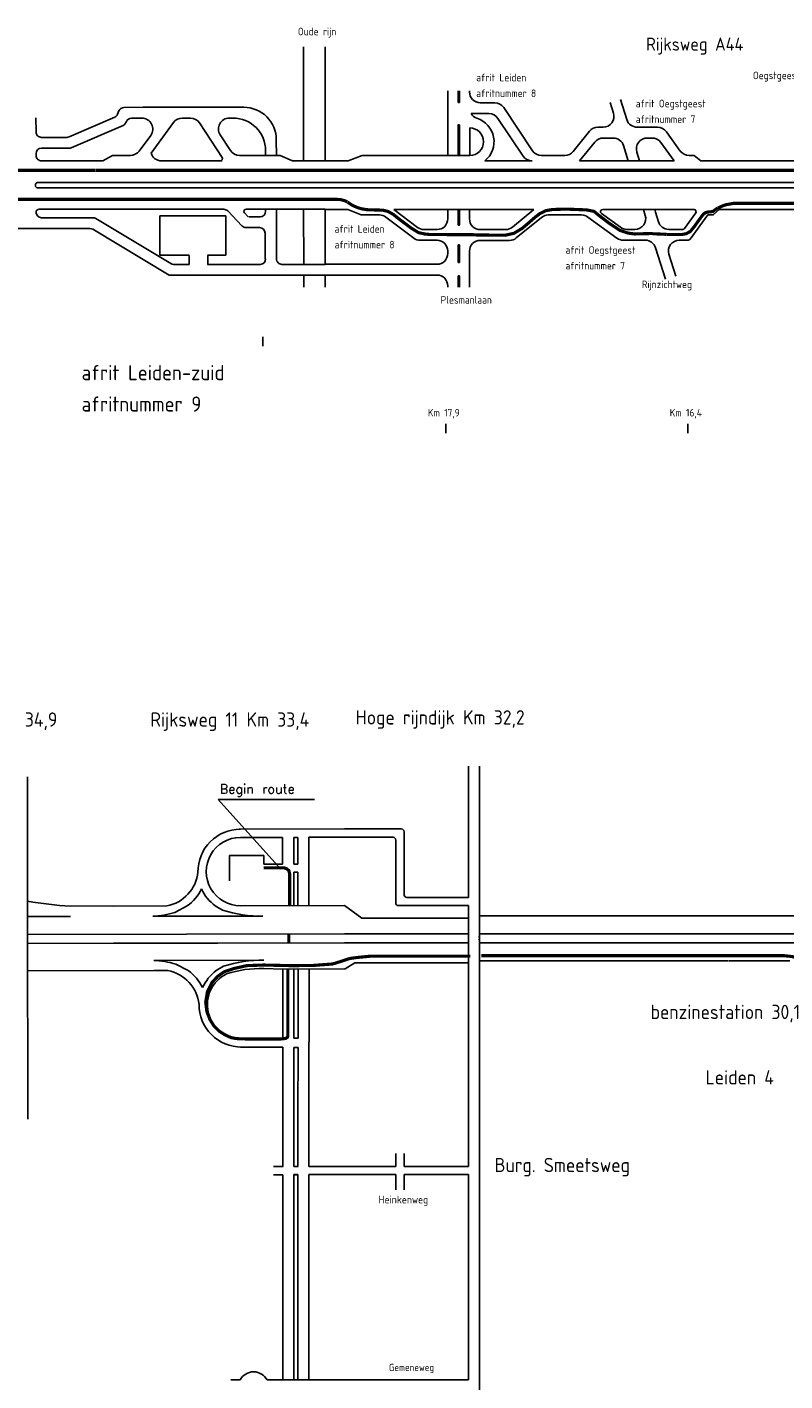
# Model space of a CAD drawing. Header units: metres. Extents: x 361 to 17837, y -7431 to 4905.
# Tile 26 of 29: x 10535 to 12220, y 1201 to 4211. Entities that reach past the tile are written whole.
import ezdxf

# ---------------------------------------------------------------- set-up
doc = ezdxf.new("R2010")
doc.units = ezdxf.units.M
doc.linetypes.add('ACAD_ISO03W100', pattern=[30, 12, -18])
for name, color, linetype in [('ONDERGROND', 7, 'Continuous'), ('Tekenwerk', 7, 'Continuous'), ('VBL-XX-ONDERGROND', 7, 'Continuous'), ('VBL-XX-STEMPEL', 7, 'Continuous'), ('VMH-XX-LEIDEN4', 7, 'Continuous'), ('WEG-XX-STEMPEL', 7, 'Continuous')]:
    doc.layers.add(name, color=color, linetype=linetype)
doc.styles.add('ISO', font='ISO.SHX')
doc.styles.add('ISO35', font='ISO.SHX')
doc.styles.add('SASBO', font='TXT.SHX')
doc.dimstyles.new('ISO-25', dxfattribs={"dimtxt": 2.5, "dimasz": 2.5, "dimexe": 1.25, "dimexo": 0.625, "dimtad": 1, "dimtxsty": 'Standard', "dimcen": 2.5, "dimadec": 0, "dimazin": 0, "dimtfac": 1, "dimtmove": 0, "dimatfit": 3, "dimfxl": 0, "dimarcsym": 0})

# ---------------------------------------------------------------- blocks, each defined once
blk = doc.blocks.new('*D34')
at = {"color": 0, "lineweight": -2}
for p, q in [((11540.18194888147, 2234.721266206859), (11539.55694888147, 2234.721266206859)), ((11540.80694888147, 2232.221266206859), (11540.80694888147, 2137.593191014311)), ((11540.18194888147, 2135.093191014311), (11539.55694888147, 2135.093191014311))]:
    blk.add_line(p, q, dxfattribs=at)
at = {"color": 0}
for points in [[(11540.39028221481, 2232.221266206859), (11541.22361554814, 2232.221266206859), (11540.80694888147, 2234.721266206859)], [(11540.39028221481, 2137.593191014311), (11541.22361554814, 2137.593191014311), (11540.80694888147, 2135.093191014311)]]:
    blk.add_solid(points, dxfattribs=at)
at = {"layer": 'Defpoints', "color": 0}
for p in [(11540.80694888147, 2234.721266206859, -8.940696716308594e-08), (11540.80694888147, 2135.093191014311, -5.960464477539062e-08), (11540.80694888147, 2135.093191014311)]:
    blk.add_point(p, dxfattribs=at)
at = {"color": 0, "insert": (11538.72361554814, 2184.907228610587), "char_height": 2.5, "attachment_point": 5, "rotation": 90}
blk.add_mtext('99,63', dxfattribs=at)

msp = doc.modelspace()

# ---------------------------------------------------------------- linework, layer by layer
at = {"color": 5, "linetype": 'ACAD_ISO03W100', "ltscale": 0.05, "const_width": 7, "flags": 128}
for points in [[(10685.87349804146, 3892.443202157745), (10308.85070591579, 3892.443202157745), (10297.93285414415, 3892.263991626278), (10289.58388703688, 3887.769356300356), (10279.30820126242, 3878.138036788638), (10272.8859528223, 3866.580394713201), (10272.8859528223, 3855.022752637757), (10273.52819237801, 3846.033481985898), (10279.95044081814, 3838.970475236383), (10287.01500237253, 3833.833732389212), (10299.85949925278, 3829.33909706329), (10317.84191257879, 3828.054882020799), (10351.88002056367, 3828.054882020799), (11221.1643158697, 3828.054882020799), (11231.80279233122, 3827.35640090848), (11241.63374321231, 3824.735410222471), (11246.87692191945, 3822.114360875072)], [(12070.46165425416, 3808.363545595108), (12078.03980148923, 3812.103854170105), (12087.62035912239, 3815.752768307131), (12106.32511724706, 3819.173665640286), (12288.77646708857, 3819.173665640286), (12296.24089283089, 3818.576610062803), (12300.86434089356, 3817.571740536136), (12304.28164968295, 3816.365897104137)], [(11476.76815607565, 3749.406037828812), (11527.73495139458, 3749.406037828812)], [(11924.99987499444, 3751.451091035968), (11956.43298107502, 3750.141651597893)], [(11060.69122600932, 2341.564883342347), (11105.7480345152, 2341.564883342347), (11111.68001532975, 2339.687191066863), (11117.23302257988, 2334.964949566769), (11118.57340617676, 2328.392058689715), (11118.57340617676, 2258.139125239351)], [(11116.88398733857, 2195.326332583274), (11116.88398733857, 2176.210347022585)], [(11251.5740140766, 2139.796556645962), (11251.5740140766, 2139.796556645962), (11251.5740140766, 2139.796556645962), (11251.5740140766, 2139.796556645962), (11268.21375148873, 2142.170201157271), (11297.37213348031, 2145.045078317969), (11520.42801447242, 2145.045078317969)], [(11545.08763011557, 2146.20956547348), (12217.86140663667, 2146.20956547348), (12236.12238612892, 2144.200471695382), (12252.67187922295, 2139.802217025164), (12270.05935113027, 2140.147105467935), (12282.13404305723, 2136.519900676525), (12287.00478739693, 2130.981024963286)], [(11114.80706214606, 2117.64457998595), (11114.80706214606, 1970.182642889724)]]:
    msp.add_lwpolyline(points, dxfattribs=at)
at = {"color": 1, "const_width": 7}
for points in [[(13244.92228308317, 3892.487550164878), (10686.41157871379, 3892.487550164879)], [(11247.31385960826, 3821.67750954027), (11259.11095653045, 3814.032875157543), (11270.03425163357, 3809.446082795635), (11278.77285829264, 3806.825033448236), (11291.22536174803, 3804.859290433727), (11305.42561595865, 3804.422439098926), (11325.75160416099, 3803.890908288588), (11337.30294202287, 3801.003712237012), (11349.0467090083, 3794.459389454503), (11364.25596562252, 3782.333083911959), (11389.37598412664, 3763.576106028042), (11405.15428955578, 3754.077243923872), (11417.53941339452, 3751.024036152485), (11430.94244021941, 3749.667022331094), (11446.1881083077, 3749.942437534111), (11476.49988810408, 3749.406037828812)], [(11527.73495139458, 3748.869696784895), (11597.66359191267, 3748.065390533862), (11617.22677812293, 3752.449331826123), (11635.44082727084, 3763.24050424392), (11651.29372105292, 3776.729513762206), (11664.78560658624, 3788.532360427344), (11674.90446556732, 3796.288510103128), (11688.83578977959, 3802.912612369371), (11702.95476181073, 3805.327173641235), (11732.86461778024, 3806.255842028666), (11778.41904976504, 3804.481452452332), (11795.361786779, 3801.212488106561), (11804.87349362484, 3793.188725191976), (11827.46383416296, 3775.952367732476), (11852.72935144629, 3759.013247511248), (11871.45551510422, 3752.772497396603), (11885.72307537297, 3750.989484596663), (11925.52375886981, 3751.974878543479)], [(11956.69492301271, 3749.879787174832), (11989.96162265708, 3749.617864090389), (11999.65354790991, 3751.451091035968), (12009.34539960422, 3756.426925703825), (12018.51336742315, 3767.688093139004), (12031.03597216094, 3785.289969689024), (12038.10531502, 3794.665642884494), (12042.86631754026, 3798.271734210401), (12048.34863503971, 3799.714159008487), (12054.69666291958, 3800.291093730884), (12059.89041029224, 3801.156525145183), (12062.77589088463, 3803.320191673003), (12067.96971181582, 3807.358969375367), (12069.98955558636, 3808.801335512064)], [(11114.80706214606, 1970.182642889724), (11113.9376438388, 1964.90452925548), (11109.66497880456, 1962.248140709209), (11104.75212553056, 1961.45248272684), (11099.62318322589, 1961.083795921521), (11023.70481844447, 1961.083795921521), (11009.09057680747, 1961.242885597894), (10997.96021443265, 1962.249690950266), (10988.57900042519, 1963.998328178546), (10975.49102479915, 1969.917848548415), (10962.34670333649, 1978.141881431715), (10950.65148498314, 1989.484353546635), (10941.53361052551, 2004.026510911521), (10934.58659550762, 2021.824375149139), (10931.96688189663, 2043.165914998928), (10935.87453187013, 2066.390016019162), (10945.64376714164, 2086.14130438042), (10958.88650992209, 2100.466473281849), (10973.21468242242, 2110.450641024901), (10994.48986994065, 2117.613196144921), (11023.3633597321, 2124.124668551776), (11060.48636549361, 2125.426951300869), (11122.6445032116, 2124.046296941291), (11169.70747360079, 2124.428827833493), (11214.10725728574, 2127.759797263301), (11233.25954552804, 2133.693044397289), (11251.87228192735, 2139.895957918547)]]:
    msp.add_lwpolyline(points, dxfattribs=at)
at = {"layer": 'ONDERGROND', "color": 7, "extrusion": (-0.04049485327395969, 0.01245106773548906, 0.999102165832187)}
for p, q in [((10536.04962591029, 2233.283624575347, 181985588.6708821), (10535.56968633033, 2543.675533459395, 181985584.7832456)), ((11242.5250566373, 2428.01513616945, 181985614.8784155), (11006.3043779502, 2427.530038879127, 181985605.3101432)), ((11103.01054481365, 2409.279609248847, 181985609.457206), (11009.04778305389, 2409.086645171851, 181985605.6511829)), ((11136.80855099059, 2409.349012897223, 181985610.8262163), (11127.59091321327, 2409.330085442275, 181985610.4528497)), ((11161.6239434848, 2257.402563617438, 181985613.7256107), (11161.38891939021, 2409.399492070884, 181985611.82186)), ((11242.5250566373, 2409.566104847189, 181985615.1083323), (11161.38892833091, 2409.399483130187, 181985611.8218605)), ((11060.98759535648, 2349.911445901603, 181985608.4938249), (11103.10221079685, 2349.997935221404, 181985610.1997046)), ((11127.82593730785, 2257.333159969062, 181985612.3566005), (11127.71110299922, 2331.599450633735, 181985611.4264204)), ((11137.04357508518, 2257.35208742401, 181985612.7299668), (11136.92874375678, 2331.618378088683, 181985611.7997868)), ((10536.04962591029, 2233.283624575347, 181985588.6708821), (10631.1745143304, 2233.478969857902, 181985592.5239777)), ((10536.74601677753, 1782.909626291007, 181985594.311784), (10536.04962591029, 2233.283624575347, 181985588.6708821)), ((10845.50107184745, 2256.753385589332, 181985600.9208478), (10631.16018835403, 2256.313217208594, 181985592.2388305)), ((10845.50107184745, 2256.753385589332, 181985600.9208478), (10727.15634170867, 2256.510350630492, 181985596.1272174)), ((10814.19615808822, 2233.85481588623, 181985599.9373883), (11054.01240948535, 2234.347302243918, 181985609.6513019)), ((11240.2749693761, 2257.564080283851, 181985616.9114214), (11009.28280714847, 2257.08972267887, 181985607.5549334)), ((11240.2749693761, 2257.564080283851, 181985616.9114214), (11242.5250566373, 2255.983939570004, 181985617.0223124)), ((10536.11124519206, 2193.433860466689, 181985589.1699974), (11242.5250566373, 2194.884538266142, 181985617.7837489)), ((10536.14205483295, 2173.508984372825, 181985589.4195552), (10958.70416525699, 2174.376744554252, 181985606.5357086)), ((10727.28407446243, 2173.901510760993, 181985597.161887), (11242.5250566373, 2174.959595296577, 181985618.0320587)), ((10816.34556118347, 2135.780868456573, 181985601.2467291), (11056.16180960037, 2136.273351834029, 181985610.9606426)), ((10847.72108856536, 2113.011026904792, 181985602.802182), (10816.38086501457, 2112.946665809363, 181985601.5327257)), ((10847.72108856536, 2113.011026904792, 181985602.802182), (10816.38086501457, 2112.946665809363, 181985601.5327257)), ((11103.46345070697, 2116.375110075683, 181985613.1258138), (11242.5250566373, 2116.660684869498, 181985618.7585945)), ((11103.70286468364, 1961.539292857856, 181985615.0651213), (11103.46345070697, 2116.375110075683, 181985613.1258138)), ((11161.56264814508, 1792.634843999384, 181985616.9114214), (11161.84182230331, 2116.494998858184, 181985615.4904676)), ((11103.70286468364, 1961.539292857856, 181985615.0651213), (11011.73784796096, 1961.350438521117, 181985611.3400184)), ((11103.73139146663, 1943.090332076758, 181985615.296193), (11009.05149642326, 1942.895898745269, 181985611.4611225)), ((11103.13877681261, 1792.634843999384, 181985616.9114214), (11103.73139146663, 1943.090332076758, 181985615.296193)), ((11127.73830144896, 1792.634843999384, 181985616.9114214), (11128.31368509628, 1941.894045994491, 181985616.3074524)), ((11136.96312335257, 1792.634843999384, 181985616.9114214), (11137.5313228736, 1941.912973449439, 181985616.6808189)), ((11104.14197508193, 1677.553198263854, 181985618.6220267), (11082.64628414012, 1677.509055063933, 181985617.7513298)), ((11103.13877685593, 1659.102112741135, 181985618.8113078), (11082.67481390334, 1659.060088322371, 181985617.9824016)), ((11136.96312339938, 1659.17157379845, 181985620.181385), (11127.73830149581, 1659.152629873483, 181985619.8077275)), ((11137.93998125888, 1677.622604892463, 181985619.991037), (11128.72234348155, 1677.603674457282, 181985619.6176703)), ((11242.5250566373, 1659.388353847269, 181985624.4572398), (11161.56264803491, 1659.22209093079, 181985621.1778047)), ((11242.5250566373, 1677.837376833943, 181985624.2273235), (11162.52034667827, 1677.673081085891, 181985620.9866807))]:
    msp.add_line(p, q, dxfattribs=at)
at = {"layer": 'ONDERGROND', "color": 7, "ltscale": 50, "extrusion": (-0.04049485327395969, 0.01245106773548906, 0.999102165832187)}
for p, q in [((11103.10221079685, 2349.997935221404, 181985610.1997046), (11103.01054481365, 2409.279609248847, 181985609.457206)), ((11127.68257919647, 2350.048414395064, 181985611.1953484), (11127.59091321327, 2409.330085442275, 181985610.4528497)), ((11136.90021697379, 2350.067338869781, 181985611.5687148), (11136.80855099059, 2409.349012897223, 181985610.8262163)), ((11127.68257919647, 2350.048414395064, 181985611.1953484), (11136.90021697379, 2350.067338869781, 181985611.5687148)), ((11127.71110299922, 2331.599450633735, 181985611.4264204), (11136.92874375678, 2331.618378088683, 181985611.7997868)), ((11128.28104857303, 1963.000372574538, 181985616.0430973), (11128.04381612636, 2116.425589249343, 181985614.1214576)), ((11137.49868635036, 1963.019303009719, 181985616.4164638), (11137.26145390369, 2116.444519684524, 181985614.4948239))]:
    msp.add_line(p, q, dxfattribs=at)
at = {"layer": 'ONDERGROND', "color": 7, "linetype": 'Continuous', "extrusion": (-0.04049485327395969, 0.01245106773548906, 0.999102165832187)}
for p, q in [((10984.74519912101, 2368.714634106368, 181985605.1692955), (11060.95827881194, 2368.871143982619, 181985608.2563559)), ((10984.83205500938, 2312.543863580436, 181985605.8728303), (10984.74519912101, 2368.714634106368, 181985605.1692955)), ((11060.95827881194, 2368.871143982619, 181985608.2563559), (11060.98759535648, 2349.911445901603, 181985608.4938249)), ((10863.24807766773, 2242.423105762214, 181985601.8187433), (10890.91269735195, 2256.846637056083, 181985602.7602752)), ((10953.24811998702, 2256.974649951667, 181985605.2852123), (10969.28510133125, 2247.466889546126, 181985606.0536988)), ((10816.38086501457, 2112.946665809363, 181985601.5327257), (10536.23659077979, 2112.371364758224, 181985590.1852995)), ((10865.42366210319, 2127.414101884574, 181985603.3401945), (10893.13271406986, 2113.104281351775, 181985604.6416095)), ((10955.46813968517, 2113.232294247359, 181985607.1665463), (10971.47561076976, 2122.805852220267, 181985607.6960409)), ((11061.11012462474, 2117.763278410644, 181985611.3918813), (11103.46345070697, 2116.375113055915, 181985613.1258137))]:
    msp.add_line(p, q, dxfattribs=at)
at = {"layer": 'ONDERGROND', "color": 7, "linetype": 'Continuous', "ltscale": 50, "extrusion": (-0.04049485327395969, 0.01245106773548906, 0.999102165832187)}
for p, q in [((11128.28104857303, 1963.000372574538, 181985616.0430973), (11137.49868635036, 1963.019303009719, 181985616.4164638)), ((11128.31368509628, 1941.894045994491, 181985616.3074524), (11137.5313228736, 1941.912973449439, 181985616.6808189))]:
    msp.add_line(p, q, dxfattribs=at)
at = {"layer": 'ONDERGROND', "color": 7, "extrusion": (-0.04049485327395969, 0.01245106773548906, 0.999102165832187)}
for centre, radius, start, end in [((-5465.58420756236, 7719796.896713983, 181821796.9423058), 94.45494674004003, 197.1943644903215, 287.6159358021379), ((-5465.58420756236, 7719796.896713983, 181821796.9423058), 94.45494674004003, 197.1943644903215, 287.6159358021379), ((-5465.58420756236, 7719796.896713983, 181821796.9423058), 76.00451474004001, 197.1943644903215, 17.19436449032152), ((-5420.374245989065, 7719622.716154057, 181821796.9423056), 85.7812911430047, 27.838344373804, 101.1747530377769), ((-5420.374245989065, 7719622.716154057, 181821796.9423056), 104.2317231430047, 53.21297927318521, 80.75812778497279), ((-5465.58420756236, 7719796.896713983, 181821796.9423058), 94.45494674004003, 310.9853887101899, 340.7722008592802), ((-6302.393132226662, 7719221.221740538, 181821796.9423054), 1048.544806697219, 7.803841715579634, 13.04554573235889), ((-5486.712063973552, 7719579.308956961, 181821796.9423057), 183.455557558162, 19.17331141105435, 34.78422390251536), ((-5641.542497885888, 7719788.056730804, 181821796.9423057), 269.5505244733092, 359.1227174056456, 18.58272110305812), ((-5043.297081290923, 7719718.613951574, 181821796.9423054), 183.455557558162, 179.60450332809, 195.2154139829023), ((-5122.557284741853, 7719716.966728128, 181821796.9423056), 85.7812911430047, 113.2139759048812, 186.5503800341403), ((-5122.557284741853, 7719716.966728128, 181821796.9423056), 104.2317231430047, 133.6305980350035, 161.1757462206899), ((-5183.626901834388, 7719886.2396168, 181821796.9423056), 94.45494674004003, 233.6165240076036, 263.4033366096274), ((-5033.428910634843, 7719978.326702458, 181821796.9423055), 269.5505244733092, 195.8060052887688, 215.2660093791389), ((-5033.428910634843, 7719978.326702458, 181821796.9423055), 251.1000924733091, 195.8060052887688, 214.9985008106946), ((-5183.626901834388, 7719886.2396168, 181821796.9423056), 76.00451474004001, 223.1007658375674, 17.19436449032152), ((-5183.626901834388, 7719886.2396168, 181821796.9423056), 94.45494674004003, 286.7727937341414, 17.19436449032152)]:
    msp.add_arc(centre, radius, start, end, dxfattribs=at)
at = {"layer": 'Tekenwerk', "color": 18}
for p, q in [((11099.07813156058, 2338.314821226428), (10959.50696168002, 2493.150360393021)), ((10959.50696168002, 2493.150360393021), (11174.08124102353, 2493.150360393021))]:
    msp.add_line(p, q, dxfattribs=at)
at = {"layer": 'VBL-XX-ONDERGROND', "color": 7, "extrusion": (-0.07261905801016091, -0.01496858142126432, 0.997247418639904)}
for p, q in [((11149.3758259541, 4167.254684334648, 181986093.3010097), (11149.64855082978, 3913.406694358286, 181986089.510637)), ((11197.37482358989, 4167.254062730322, 181986096.7962633), (11197.64754846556, 3913.406073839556, 181986092.9999845)), ((10554.77554965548, 3977.6705917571, 181986047.1568773), (10554.74131721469, 4009.533604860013, 181986047.632645)), ((10628.11390339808, 3966.62370756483, 181986052.3315269), (10729.85576412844, 4010.650559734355, 181986060.4011568)), ((10736.22646638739, 4017.203430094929, 181986060.9634261), (10739.21429510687, 4024.663334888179, 181986061.2929707)), ((10750.21179138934, 4032.199723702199, 181986062.2069233), (10792.90103877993, 4032.648056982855, 181986065.3222623)), ((10792.92688832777, 4008.587707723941, 181986064.9630013), (10766.75217287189, 4008.588046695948, 181986063.0569767)), ((10792.90103877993, 4032.648056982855, 181986065.3222623), (11016.94674624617, 4032.645155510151, 181986081.6371151)), ((10879.87094780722, 4008.586581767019, 181986071.2942073), (10898.25308800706, 4008.586343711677, 181986072.632782)), ((10992.97309697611, 4008.585117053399, 181986079.5302273), (10984.31501706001, 4008.585229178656, 181986078.8997519)), ((10984.31501706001, 4008.585229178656, 181986078.8997519), (10992.97309697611, 4008.585117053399, 181986079.5302273)), ((10633.09621053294, 3942.563294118, 181986052.3331917), (10748.45000666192, 3992.480452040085, 181986061.4824488)), ((10754.82070892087, 3999.033322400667, 181986062.0447181), (10755.62882495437, 4001.050997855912, 181986062.1338498)), ((10860.57757221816, 3998.822255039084, 181986069.7427118), (10810.54329516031, 3930.81842510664, 181986065.0785103)), ((10918.34250238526, 3997.706726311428, 181986073.9323812), (10968.62128156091, 3920.857306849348, 181986076.4401548)), ((10566.78822383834, 3965.640261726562, 181986047.8510602), (10623.36125773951, 3965.639529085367, 181986051.9706692)), ((10809.70401465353, 3970.231369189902, 181986065.6089786), (10783.93399633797, 3935.206181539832, 181986063.2066943)), ((10964.27730177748, 3971.34414806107, 181986076.8816307), (10987.19296449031, 3936.318329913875, 181986078.0246038)), ((11089.06042146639, 3925.437653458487, 181986085.2792233), (11089.02279134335, 3960.463175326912, 181986085.8022125)), ((10554.82724875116, 3929.549893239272, 181986046.4383552), (10554.83165935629, 3925.444571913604, 181986046.377056)), ((10566.81407338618, 3941.579912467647, 181986047.4917992), (10628.34356487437, 3941.579115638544, 181986051.972334)), ((10566.84433353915, 3913.414241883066, 181986047.0712389), (10703.18462058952, 3913.412476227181, 181986056.9994439)), ((10725.18674142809, 3925.442365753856, 181986058.7821947), (10703.18462058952, 3913.412476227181, 181986056.9994439)), ((10764.64062074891, 3925.441854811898, 181986061.6551988), (10725.18674142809, 3925.442365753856, 181986058.7821947)), ((10964.61373850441, 3913.409090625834, 181986076.0365306), (10833.62575657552, 3913.410786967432, 181986066.4980767)), ((10968.61602280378, 3913.409038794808, 181986076.3279741), (10863.41912871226, 3913.410401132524, 181986068.6676094)), ((11097.69132003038, 3925.43754168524, 181986085.9077193), (11007.28237886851, 3925.438712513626, 181986079.324203)), ((11021.26408781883, 3925.438531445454, 181986080.3423413), (11035.64891875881, 3925.438345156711, 181986081.3898347)), ((11065.0609226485, 3925.43796426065, 181986083.5315964), (11065.0491420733, 3936.403136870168, 181986083.6953247)), ((11097.69132003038, 3925.43754168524, 181986085.9077193), (11124.72270987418, 3913.407017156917, 181986087.6955546)), ((11124.72270987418, 3913.407017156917, 181986087.6955546), (11197.56644164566, 3913.40607380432, 181986092.9999846)), ((10553.62287417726, 3860.481645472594, 181986045.313946), (10553.62545913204, 3858.075610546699, 181986045.2780199)), ((10558.41760403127, 3865.293653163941, 181986045.7353235), (11197.60276572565, 3865.285375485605, 181986092.2803429)), ((10558.43052880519, 3853.263478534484, 181986045.555693), (11197.61184674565, 3853.255200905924, 181986092.1004325)), ((10554.96607700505, 3800.330755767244, 181986044.5088986), (10554.96728096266, 3799.210131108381, 181986044.4921659)), ((11065.19534198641, 3800.322575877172, 181986081.6634156), (11065.19017038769, 3805.136217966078, 181986081.7352913)), ((11089.30752475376, 3695.437831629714, 181986081.8449435), (11089.18966920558, 3805.135907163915, 181986083.4829181)), ((11149.76487379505, 3805.135122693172, 181986087.8939624), (11149.89565411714, 3683.406872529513, 181986086.0763573)), ((11197.76387143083, 3805.134501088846, 181986091.3892161), (11197.89465174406, 3683.406250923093, 181986089.571611)), ((10567.00580469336, 3763.119451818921, 181986044.8270877), (10462.70863503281, 3763.120802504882, 181986037.2322403)), ((10543.00630587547, 3763.119762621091, 181986043.0794609), (10675.09773841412, 3763.118051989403, 181986052.6982673)), ((10566.97995514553, 3787.179801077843, 181986045.1863488), (10681.73783837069, 3787.178314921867, 181986053.5429381)), ((10687.92821257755, 3785.454991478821, 181986053.9678511), (10854.27219564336, 3685.133944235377, 181986064.5751281)), ((10830.06099133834, 3703.715487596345, 181986063.0909874), (10829.96730920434, 3790.913332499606, 181986064.3929962)), ((10829.96730920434, 3790.913332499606, 181986064.3929962), (10976.60171866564, 3790.911433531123, 181986075.070812)), ((10976.60171866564, 3790.911433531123, 181986075.070812), (10976.69540079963, 3703.713588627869, 181986073.7688032)), ((10681.28811262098, 3761.394728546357, 181986053.1231803), (10850.48949514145, 3659.350401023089, 181986063.9126654)), ((10895.51871095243, 3703.714639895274, 181986067.8575731), (10830.06099133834, 3703.715487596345, 181986063.0909874)), ((10936.31785894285, 3703.714111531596, 181986070.8285387), (10976.69540079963, 3703.713588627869, 181986073.7688032)), ((10895.54052532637, 3683.410166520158, 181986067.5543935), (10860.46256985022, 3683.410620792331, 181986065.0000412)), ((10936.33967331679, 3683.40963815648, 181986070.5253591), (11053.32120130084, 3683.408123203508, 181986079.0438727)), ((11101.32019893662, 3683.407501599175, 181986082.5391264), (11197.89465175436, 3683.406250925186, 181986089.5716109)), ((11101.32019893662, 3683.407501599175, 181986082.5391264), (11197.89465175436, 3683.406250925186, 181986089.5716109)), ((10987.97031530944, 3659.348620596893, 181986073.9239232), (10850.48949514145, 3659.350401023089, 181986063.9126654)), ((10945.86478884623, 3659.349165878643, 181986070.8578281), (11197.92050130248, 3659.345901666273, 181986089.2123499)), ((11149.92150366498, 3659.346523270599, 181986085.7170962), (11149.95017942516, 3632.655580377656, 181986085.3185561)), ((11197.92050130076, 3659.345901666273, 181986089.2123499), (11197.94917706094, 3632.654958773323, 181986088.8138098)), ((11059.10421562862, 3501.278442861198, 181986073.8249897), (11059.08200695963, 3521.949919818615, 181986074.1336492))]:
    msp.add_line(p, q, dxfattribs=at)
at = {"layer": 'VBL-XX-ONDERGROND', "color": 7}
for p, q in [((10560.3596879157, 3805.958998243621, 181986055.738215), (10973.05476275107, 3805.958998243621, 181986055.738215)), ((10981.06582492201, 3802.174282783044, 181986055.738215), (11012.45009807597, 3768.834928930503, 181986055.738215)), ((11018.39993315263, 3797.832674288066, 181986055.738215), (11026.67868116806, 3789.113276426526, 181986055.738215)), ((11021.89000721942, 3805.958980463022, 181986055.738215), (11197.64754846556, 3805.958980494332, 181986055.7382149)), ((11021.21065825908, 3765.050231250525, 181986055.738215), (11051.92188225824, 3765.050231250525, 181986055.738215)), ((11027.92721090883, 3789.113276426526, 181986055.738215), (11053.22302033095, 3789.113276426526, 181986055.738215)), ((11063.95340484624, 3753.018708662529, 181986055.738215), (11063.95340484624, 3695.124714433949, 181986055.738215)), ((10895.56784906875, 3703.329889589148, 181986055.738215), (10895.56784906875, 3683.071380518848, 181986055.738215)), ((10936.47502586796, 3703.329889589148, 181986055.738215), (10936.47502586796, 3682.921918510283, 181986055.738215)), ((11516.20742413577, 2567.828163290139, 181985616.9114214), (11516.20742402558, 2275.915834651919, 181985616.9114214)), ((11540.80694877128, 2567.828163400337, 181985616.9114214), (11540.80694877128, 264.9649054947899, 181985616.9114214)), ((11366.86077612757, 2428.008489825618, 181985616.9114214), (11240.27496904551, 2428.008489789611, 181985616.9114214)), ((11348.41113254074, 2409.558846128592, 181985616.9114214), (11240.27496904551, 2409.558846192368, 181985616.9114214)), ((11373.01065728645, 2421.858608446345, 181985616.9114214), (11373.01065728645, 2282.065715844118, 181985616.9114214)), ((11354.56101380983, 2403.408964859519, 181985616.9114214), (11354.56101380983, 2263.616072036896, 181985616.9114214)), ((11516.20742402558, 2275.915834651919, 181985616.9114214), (11379.16053855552, 2275.915834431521, 181985616.9114214)), ((11240.2749693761, 2257.564080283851, 181985616.9114214), (11279.46750206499, 2229.950837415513, 181985616.9114214)), ((11279.46750206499, 2229.950837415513, 181985616.9114214), (11516.20742446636, 2229.950837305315, 181985616.9114214)), ((11516.20742402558, 2257.46619106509, 181985616.9114214), (11360.7108948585, 2257.46619106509, 181985616.9114214)), ((11516.20742402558, 2257.46619106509, 181985616.9114214), (11516.20742402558, 2013.636994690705, 181985616.9114214)), ((11540.80694888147, 2234.721266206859, 181985616.9114214), (12272.24979641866, 2234.721267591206, 181985616.9114214)), ((11240.27496904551, 2194.870036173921, 181985616.9114214), (11516.20742391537, 2194.870036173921, 181985616.9114214)), ((11240.27496904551, 2174.944420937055, 181985616.9114214), (11516.20742413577, 2174.944420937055, 181985616.9114214)), ((11271.64917990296, 2194.870036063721, 181985616.9114214), (11516.20742391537, 2194.870036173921, 181985616.9114214)), ((11540.80694899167, 2194.870035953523, 181985616.9114214), (12401.48209996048, 2194.870036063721, 181985616.9114214)), ((11540.80694877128, 2174.944421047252, 181985616.9114214), (12401.48209996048, 2174.944421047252, 181985616.9114214)), ((11240.27496904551, 2116.651315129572, 181985616.9114214), (11242.30876299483, 2116.651315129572, 181985616.9114214)), ((11540.80694888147, 2135.093191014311, 181985616.9114214), (12024.02265967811, 2135.093190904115, 181985616.9114214)), ((12015.19532520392, 2135.093191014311, 181985616.9114214), (12092.97178721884, 2135.093190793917, 181985616.9114214)), ((12093.90400401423, 2135.093190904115, 181985616.9114214), (12230.6011747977, 2135.093190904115, 181985616.9114214)), ((11516.20742413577, 2069.220592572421, 181985616.9114214), (11516.20742413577, 1677.805439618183, 181985616.9114214)), ((11516.20742413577, 1765.881011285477, 181985616.9114214), (11516.20742413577, 1677.805439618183, 181985616.9114214)), ((11354.56101380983, 1706.219114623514, 181985616.9114214), (11354.56101380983, 1677.805439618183, 181985616.9114214)), ((11373.01065717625, 1706.21911484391, 181985616.9114214), (11373.01065728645, 1677.805439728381, 181985616.9114214)), ((11136.96312339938, 1677.805439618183, 181985616.9114214), (11127.73830149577, 1677.805439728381, 181985616.9114214)), ((11136.96312339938, 1659.355796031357, 181985616.9114214), (11127.73830171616, 1659.355795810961, 181985616.9114214)), ((11354.56101380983, 1659.355796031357, 181985616.9114214), (11354.56101369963, 1625.316902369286, 181985616.9114214)), ((11516.20742413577, 1677.805439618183, 181985616.9114214), (11373.01065728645, 1677.805439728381, 181985616.9114214)), ((11516.20742413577, 1659.355796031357, 181985616.9114214), (11373.01065728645, 1659.355796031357, 181985616.9114214)), ((11373.01065728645, 1659.355796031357, 181985616.9114214), (11373.01065739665, 1625.316902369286, 181985616.9114214)), ((11516.20742413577, 1659.355796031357, 181985616.9114214), (11516.20742391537, 1202.768872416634, 181985616.9114214))]:
    msp.add_line(p, q, dxfattribs=at)
at = {"layer": 'VBL-XX-ONDERGROND', "color": 7, "linetype": 'Continuous'}
for p, q in [((11242.30876321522, 2116.65131523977, 181985616.9114214), (11263.61725556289, 2130.322761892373, 181985616.9114214)), ((11263.61725556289, 2130.322761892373, 181985616.9114214), (11516.20742413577, 2130.322762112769, 181985616.9114214)), ((11008.73725969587, 1202.768872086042, 181985616.9114214), (10987.66306806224, 1202.768872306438, 181985616.9114214)), ((11516.20742391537, 1202.76887219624, 181985616.9114214), (11068.3540440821, 1202.76887219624, 181985616.9114214))]:
    msp.add_line(p, q, dxfattribs=at)
at = {"layer": 'VBL-XX-ONDERGROND', "color": 7, "ltscale": 50}
for p, q in [((11103.13877686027, 1677.805439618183, 181985616.9114214), (11103.13877681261, 1792.634843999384, 181985616.9114214)), ((11127.73830149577, 1677.805439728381, 181985616.9114214), (11127.73830144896, 1792.634843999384, 181985616.9114214)), ((11136.96312339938, 1677.805439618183, 181985616.9114214), (11136.96312335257, 1792.634843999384, 181985616.9114214)), ((11161.56264814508, 1677.805439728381, 181985616.9114214), (11161.56264814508, 1792.634843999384, 181985616.9114214)), ((11103.13877686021, 1677.551138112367, 181985616.9114214), (11103.13877686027, 1677.805439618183, 181985616.9114214)), ((11103.13877675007, 1202.768872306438, 181985616.9114214), (11103.13877685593, 1659.102112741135, 181985616.9114214)), ((11127.73830160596, 1202.76887219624, 181985616.9114214), (11127.73830149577, 1659.355796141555, 181985616.9114214)), ((11136.96312339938, 1202.768872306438, 181985616.9114214), (11136.96312339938, 1659.355796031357, 181985616.9114214)), ((11136.96312339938, 1202.768872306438, 181985616.9114214), (11136.96312339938, 1659.355796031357, 181985616.9114214)), ((11354.56101380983, 1677.805439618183, 181985616.9114214), (11161.56264814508, 1677.805439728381, 181985616.9114214)), ((11354.56101380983, 1659.355796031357, 181985616.9114214), (11161.56264803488, 1659.355796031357, 181985616.9114214)), ((11161.56264814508, 1202.768872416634, 181985616.9114214), (11161.56264803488, 1659.355796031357, 181985616.9114214))]:
    msp.add_line(p, q, dxfattribs=at)
at = {"layer": 'VBL-XX-ONDERGROND', "color": 7, "extrusion": (-0.07261905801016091, -0.01496858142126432, 0.997247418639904)}
for centre, radius, start, end in [((-1773.702527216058, 13504770.29862069, 181484289.7377315), 12.031522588, 11.72122075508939, 56.45334028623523), ((-1767.108027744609, 13504794.79818435, 181484289.7377316), 12.031522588, 168.9844168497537, 236.4533402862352), ((-1740.668090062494, 13504806.1390848, 181484289.7377317), 12.031522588, 168.383492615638, 236.4533402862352), ((-1724.116957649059, 13504826.90087816, 181484289.7377315), 24.063045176, 41.93049569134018, 168.383492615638), ((-1706.045082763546, 13504914.81159336, 181484289.7377315), 24.063045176, 168.383492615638, 221.9304956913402), ((-1702.333851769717, 13504932.86489291, 181484289.7377316), 24.063045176, 111.6017920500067, 168.383492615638), ((-1684.958524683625, 13505017.38724827, 181484289.7377315), 24.063045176, 168.383492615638, 291.6017920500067), ((-1636.070179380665, 13505016.19976645, 181484289.7377316), 72.189135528, 78.38349257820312, 168.383492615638), ((-1654.795009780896, 13505044.615273, 181484289.7377316), 72.189135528, 78.38349257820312, 168.383492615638), ((-1762.543608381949, 13504605.90287519, 181484289.7377316), 12.031522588, 258.3834925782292, 348.383492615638), ((-1752.152722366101, 13504784.88195955, 181484289.7377317), 12.031522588, 11.72122075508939, 56.45334028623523), ((-1751.121891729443, 13504661.46386629, 181484289.7377316), 12.031522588, 348.383492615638, 11.72122075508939), ((-1715.403271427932, 13504596.21219903, 181484289.7377316), 12.031522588, 168.383492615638, 258.3834925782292), ((-1711.381587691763, 13504595.38545834, 181484289.7377318), 12.031522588, 258.3834925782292, 348.383492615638), ((-1726.551047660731, 13504661.48631905, 181484289.7377316), 12.031522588, 348.383492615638, 11.72122075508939), ((-1695.015401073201, 13504794.50137216, 181484289.7377316), 24.063045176, 348.383492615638, 41.93049569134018), ((-1669.305289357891, 13504859.81706079, 181484289.7377317), 24.063045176, 274.4357178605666, 348.383492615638), ((-1624.003558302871, 13504984.5855102, 181484289.7377315), 4.8126090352, 348.383492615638, 111.6017920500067), ((-1646.027655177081, 13505032.80247844, 181484289.7377317), 24.063045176, 291.6017920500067, 348.383492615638), ((-1649.453870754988, 13504573.97628871, 181484289.7377317), 4.8126090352, 168.383492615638, 258.3834925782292), ((-1647.096853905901, 13504573.4917549, 181484289.7377317), 4.8126090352, 258.3834925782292, 348.383492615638), ((-1590.270313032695, 13504563.11864979, 181484289.7377316), 4.8126090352, 168.383492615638, 258.3834925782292), ((-1587.718917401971, 13504569.96402592, 181484289.7377316), 12.031522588, 258.3834925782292, 348.383492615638), ((-1518.755542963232, 13504666.43161199, 181484289.7377317), 12.031522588, 137.3378324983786, 168.383492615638), ((-1540.979900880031, 13504677.82365148, 181484289.7377317), 12.031522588, 137.3378324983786, 168.383492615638), ((-1426.83787847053, 13504837.19044982, 181484289.7377316), 12.031522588, 317.3378324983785, 348.383492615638), ((-1387.901012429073, 13505026.59900665, 181484289.7377316), 12.031522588, 348.383492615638, 78.38349257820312), ((-1378.21033627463, 13505073.73934359, 181484289.7377316), 12.031522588, 258.3834925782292, 348.383492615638)]:
    msp.add_arc(centre, radius, start, end, dxfattribs=at)
at = {"layer": 'VBL-XX-ONDERGROND', "color": 7}
for centre, radius, start, end in [((10972.3052647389, 3793.927457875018, 181986055.738215), 12.031522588, 43.26981541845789, 90), ((11021.89000721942, 3801.14637142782, 181986055.738215), 4.8126090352, 90, 223.5150308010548), ((11053.22302033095, 3801.14479901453, 181986055.738215), 12.031522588, 270, 0), ((11021.21065825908, 3777.081753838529, 181986055.738215), 12.031522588, 223.2698154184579, 270), ((11051.92188225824, 3753.018708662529, 181986055.738215), 12.031522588, 0, 90), ((11348.41113254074, 2403.408964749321, 181985616.9114214), 6.149881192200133, 0, 90), ((11366.86077612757, 2421.858608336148, 181985616.9114214), 6.149881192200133, 0, 90), ((11360.7108948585, 2263.616072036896, 181985616.9114214), 6.149881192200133, 180, 270), ((11379.16053855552, 2282.065715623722, 181985616.9114214), 6.149881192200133, 180, 270)]:
    msp.add_arc(centre, radius, start, end, dxfattribs=at)
at = {"layer": 'VBL-XX-ONDERGROND', "color": 7, "linetype": 'Continuous'}
msp.add_arc((11038.54565210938, 1187.401626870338, 181985616.9114214), 33.53643460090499, 27.27265342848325, 152.7273465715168, dxfattribs=at)
at = {"layer": 'VBL-XX-STEMPEL', "color": 7}
msp.add_line((11197.56644164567, 3805.21928962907, 181986092.9999846), (11248.27938114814, 3805.21928962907, 181986092.9999846), dxfattribs=at)
at = {"layer": 'WEG-XX-STEMPEL', "color": 7}
for p, q in [((11197.56644164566, 4167.055275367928, 181986092.9999846), (11197.56644164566, 3913.40607380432, 181986092.9999846)), ((11470.32573371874, 4069.096055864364, 181986092.9999846), (11470.32573371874, 3925.42682760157, 181986092.9999846)), ((11493.16516593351, 4069.096055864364, 181986092.9999846), (11493.16516593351, 4043.538095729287, 181986092.9999846)), ((11496.14912819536, 4069.096055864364, 181986092.9999846), (11496.14912819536, 4043.538095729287, 181986092.9999846)), ((11518.40874890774, 4069.096055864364, 181986092.9999846), (11518.40874890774, 4066.72115129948, 181986092.9999846)), ((11493.16516593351, 4043.538095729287, 181986092.9999846), (11496.14912819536, 4043.538095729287, 181986092.9999846)), ((11542.45025650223, 4042.67964370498, 181986092.9999846), (11574.52234594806, 4042.67964370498, 181986092.9999846)), ((11831.23257840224, 4042.908239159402, 181986092.9999846), (11838.52216178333, 4019.509506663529, 181986092.9999846)), ((11854.18599673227, 4050.059090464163, 181986092.9999846), (11868.1588558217, 4005.207804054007, 181986092.9999846)), ((11521.88124034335, 4018.63813611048, 181986092.9999846), (11561.65823037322, 4018.63813611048, 181986092.9999846)), ((11581.65980989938, 4007.935702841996, 181986092.9999846), (11637.56425451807, 3924.108507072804, 181986092.9999846)), ((11594.52392547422, 4031.977210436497, 181986092.9999846), (11658.44502338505, 3936.129260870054, 181986092.9999846)), ((11492.74886143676, 3993.867849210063, 181986092.9999846), (11496.14912819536, 3993.867849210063, 181986092.9999846)), ((11493.16516593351, 3993.867849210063, 181986092.9999846), (11493.16516593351, 3925.42682760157, 181986092.9999846)), ((11496.14912819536, 3993.867849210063, 181986092.9999846), (11496.14912819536, 3925.42682760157, 181986092.9999846)), ((11518.98856041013, 3986.72186926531, 181986092.9999846), (11518.98856041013, 3925.475848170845, 181986092.9999846)), ((11785.37816190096, 3979.351886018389, 181986092.9999846), (11749.18311780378, 3934.39208934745, 181986092.9999846)), ((11815.5687434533, 3988.317147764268, 181986092.9999846), (11804.10517176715, 3988.317147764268, 181986092.9999846)), ((11891.11227415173, 3988.317147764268, 181986092.9999846), (11936.61396229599, 3988.317147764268, 181986092.9999846)), ((11956.11369000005, 3978.338168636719, 181986092.9999846), (11987.0750229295, 3935.405806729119, 181986092.9999846)), ((11796.88765593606, 3955.310378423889, 181986092.9999846), (11763.15244657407, 3913.40607380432, 181986092.9999846)), ((11838.03823930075, 3964.275640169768, 181986092.9999846), (11815.61466580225, 3964.275640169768, 181986092.9999846)), ((11860.99165763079, 3947.384983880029, 181986092.9999846), (11871.57736342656, 3913.40607380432, 181986092.9999846)), ((11913.58176999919, 3964.275640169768, 181986092.9999846), (11924.31072882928, 3964.275640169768, 181986092.9999846)), ((11943.81045653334, 3954.29666104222, 181986092.9999846), (11973.29933226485, 3913.40607380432, 181986092.9999846)), ((11197.56644164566, 3913.40607380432, 181986092.9999846), (11248.56534724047, 3913.40607380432, 181986092.9999846)), ((11279.76615189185, 3925.42682760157, 181986092.9999846), (11248.56534724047, 3913.40607380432, 181986092.9999846)), ((11279.76615189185, 3925.42682760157, 181986092.9999846), (11518.40874890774, 3925.42682760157, 181986092.9999846)), ((11657.56583404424, 3913.40607380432, 181986092.9999846), (11552.52977433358, 3913.40607380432, 181986092.9999846)), ((11721.24051359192, 3925.42682760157, 181986092.9999846), (11678.44660291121, 3925.42682760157, 181986092.9999846)), ((11721.24051359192, 3925.42682760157, 181986092.9999846), (11730.45610793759, 3925.42682760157, 181986092.9999846)), ((11763.15244657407, 3913.40607380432, 181986092.9999846), (11973.29933226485, 3913.40607380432, 181986092.9999846)), ((11890.62835166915, 3933.083281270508, 181986092.9999846), (11896.75854032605, 3913.40607380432, 181986092.9999846)), ((12006.57475063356, 3925.42682760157, 181986092.9999846), (12018.25996155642, 3925.42682760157, 181986092.9999846)), ((12006.57475063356, 3925.42682760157, 181986092.9999846), (12018.25996155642, 3925.42682760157, 181986092.9999846)), ((12018.25996155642, 3925.42682760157, 181986092.9999846), (12032.68692908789, 3913.40607380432, 181986092.9999846)), ((12032.68692908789, 3913.40607380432, 181986092.9999846), (12399.19807626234, 3913.40607380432, 181986092.9999846)), ((12032.68692908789, 3913.40607380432, 181986092.9999846), (12075.94319380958, 3913.40607380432, 181986092.9999846)), ((11197.56644164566, 3865.32305861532, 181986092.9999846), (12075.94319380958, 3865.32305861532, 181986092.9999846)), ((11197.56644164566, 3853.302304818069, 181986092.9999846), (12075.94319380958, 3853.302304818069, 181986092.9999846)), ((12285.48593891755, 3853.302304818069, 181986092.9999846), (12015.26157731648, 3853.302304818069, 181986092.9999846)), ((12285.48593891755, 3865.32305861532, 181986092.9999846), (12050.16140261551, 3865.32305861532, 181986092.9999846)), ((11197.64754846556, 3805.958980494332, 181986055.7382149), (11197.89465175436, 3683.406250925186, 181986089.5716109)), ((11248.27938114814, 3805.21928962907, 181986092.9999846), (11246.01764608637, 3805.21928962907, 181986092.9999846)), ((11248.27938114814, 3805.21928962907, 181986092.9999846), (11277.93324084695, 3793.19853583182, 181986092.9999846)), ((11318.13905132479, 3793.19853583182, 181986092.9999846), (11277.93324084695, 3793.19853583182, 181986092.9999846)), ((11402.69088503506, 3765.669652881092, 181986092.9999846), (11350.1810063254, 3805.21928962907, 181986092.9999846)), ((11350.1810063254, 3805.21928962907, 181986092.9999846), (11661.84213245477, 3805.21928962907, 181986092.9999846)), ((11350.1810063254, 3805.21928962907, 181986092.9999846), (11661.84213245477, 3805.21928962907, 181986092.9999846)), ((11470.32573371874, 3805.21928962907, 181986092.9999846), (11470.32573371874, 3784.873463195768, 181986092.9999846)), ((11493.16516593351, 3805.21928962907, 181986092.9999846), (11493.16516593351, 3770.610245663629, 181986092.9999846)), ((11496.14912819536, 3805.21928962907, 181986092.9999846), (11496.14912819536, 3770.610245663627, 181986092.9999846)), ((11518.40874890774, 3805.21928962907, 181986092.9999846), (11518.40874890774, 3784.644544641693, 181986092.9999846)), ((11613.97959494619, 3766.040899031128, 181986092.9999846), (11661.84213245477, 3805.21928962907, 181986092.9999846)), ((11693.69739074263, 3793.19853583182, 181986092.9999846), (11717.31852127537, 3793.19853583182, 181986092.9999846)), ((11707.28504924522, 3793.19853583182, 181986092.9999846), (11767.59661754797, 3793.19853583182, 181986092.9999846)), ((11854.16563996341, 3765.742003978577, 181986092.9999846), (11811.75683877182, 3796.519493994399, 181986092.9999846)), ((11814.5810266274, 3805.21928962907, 181986092.9999846), (12017.70739916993, 3805.21928962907, 181986092.9999846)), ((11814.5810266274, 3805.21928962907, 181986092.9999846), (12017.70739916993, 3805.21928962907, 181986092.9999846)), ((11905.28160719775, 3805.21928962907, 181986092.9999846), (11909.29077241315, 3792.350325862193, 181986092.9999846)), ((11930.46278409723, 3805.21928962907, 181986092.9999846), (11932.24419074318, 3799.501177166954, 181986092.9999846)), ((11938.36156679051, 3778.110146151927, 181986092.9999846), (11932.24419074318, 3799.501177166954, 181986092.9999846)), ((11996.51627367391, 3763.136125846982, 181986092.9999846), (12021.59456473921, 3797.58084547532, 181986092.9999846)), ((12008.75087520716, 3739.094618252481, 181986092.9999846), (12048.14250932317, 3793.19853583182, 181986092.9999846)), ((12048.14250932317, 3793.19853583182, 181986092.9999846), (12057.7722329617, 3793.19853583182, 181986092.9999846)), ((12060.95726010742, 3794.404703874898, 181986092.9999846), (12073.18810762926, 3805.21928962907, 181986092.9999846)), ((12073.18810762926, 3805.21928962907, 181986092.9999846), (12306.86440337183, 3805.21928962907, 181986092.9999846)), ((12073.18810762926, 3805.21928962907, 181986092.9999846), (12075.94319380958, 3805.21928962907, 181986092.9999846)), ((11394.6498585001, 3741.628145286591, 181986092.9999846), (11332.60306725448, 3788.360838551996, 181986092.9999846)), ((11493.16516593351, 3770.610245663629, 181986092.9999846), (11496.14912819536, 3770.610245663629, 181986092.9999846)), ((11622.56460778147, 3741.999391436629, 181986092.9999846), (11678.46917819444, 3787.760673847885, 181986092.9999846)), ((11846.36111941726, 3741.700496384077, 181986092.9999846), (11781.71755682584, 3788.614498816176, 181986092.9999846)), ((11446.28422612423, 3736.790448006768, 181986092.9999846), (11409.11387442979, 3736.790448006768, 181986092.9999846)), ((11446.28422612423, 3760.831955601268, 181986092.9999846), (11417.15490096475, 3760.831955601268, 181986092.9999846)), ((11542.45025650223, 3760.603037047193, 181986092.9999846), (11598.751382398, 3760.603037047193, 181986092.9999846)), ((11542.45025650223, 3736.561529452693, 181986092.9999846), (11607.33639523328, 3736.561529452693, 181986092.9999846)), ((11860.48205869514, 3737.116459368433, 181986092.9999846), (11909.22015282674, 3737.116459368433, 181986092.9999846)), ((11868.28657924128, 3761.157966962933, 181986092.9999846), (11886.33735408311, 3761.157966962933, 181986092.9999846)), ((11961.33406143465, 3761.157966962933, 181986092.9999846), (11992.62910810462, 3761.157966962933, 181986092.9999846)), ((11984.80691674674, 3737.116459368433, 181986092.9999846), (12004.86370963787, 3737.116459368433, 181986092.9999846)), ((11470.32573371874, 3712.748940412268, 181986092.9999846), (11470.32573371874, 3707.62787247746, 181986092.9999846)), ((11493.16516593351, 3726.566371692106, 181986092.9999846), (11496.14912819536, 3726.566371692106, 181986092.9999846)), ((11493.16516593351, 3726.566371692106, 181986092.9999846), (11493.16516593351, 3687.257920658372, 181986092.9999846)), ((11496.14912819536, 3726.566371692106, 181986092.9999846), (11496.14912819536, 3687.257920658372, 181986092.9999846)), ((11518.40874890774, 3712.520021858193, 181986092.9999846), (11518.40874890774, 3632.874816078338, 181986092.9999846)), ((11518.40874890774, 3712.520021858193, 181986092.9999846), (11518.40874890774, 3632.874816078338, 181986092.9999846)), ((11932.16044253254, 3720.267809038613, 181986092.9999846), (11954.12167098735, 3650.2265271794, 181986092.9999846)), ((11961.86662704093, 3705.882094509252, 181986092.9999846), (11977.06196069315, 3657.419384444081, 181986092.9999846)), ((11197.56644164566, 3683.58636488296, 181986092.9999846), (11446.28422612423, 3683.58636488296, 181986092.9999846)), ((11197.56644164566, 3683.58636488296, 181986092.9999846), (11446.28422612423, 3683.58636488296, 181986092.9999846)), ((11493.16516593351, 3687.257920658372, 181986092.9999846), (11496.14912819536, 3687.257920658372, 181986092.9999846)), ((11197.56644164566, 3659.544857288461, 181986092.9999846), (11446.28422612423, 3659.54485728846, 181986092.9999846)), ((11197.56644164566, 3659.54485728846, 181986092.9999846), (11197.56644164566, 3632.874816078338, 181986092.9999846)), ((11493.16516593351, 3658.089547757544, 181986092.9999846), (11496.14912819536, 3658.089547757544, 181986092.9999846)), ((11493.16516593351, 3658.089547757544, 181986092.9999846), (11493.16516593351, 3632.874816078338, 181986092.9999846)), ((11496.14912819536, 3658.089547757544, 181986092.9999846), (11496.14912819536, 3632.874816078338, 181986092.9999846)), ((11470.32573371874, 3635.50334969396, 181986092.9999846), (11470.32573371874, 3632.874816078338, 181986092.9999846)), ((11465.88272962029, 3308.128666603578, 181986092.9999846), (11465.88272962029, 3328.783955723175, 181986092.9999846)), ((12003.60958712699, 3308.128666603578, 181986092.9999846), (12003.60958712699, 3328.783955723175, 181986092.9999846))]:
    msp.add_line(p, q, dxfattribs=at)
at = {"layer": 'WEG-XX-STEMPEL', "color": 7, "elevation": 181986092.9999846}
msp.add_lwpolyline([(11518.40874890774, 3925.42682760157), (11518.98856041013, 3925.438905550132)], dxfattribs=at)
at = {"layer": 'WEG-XX-STEMPEL', "color": 7}
for centre, radius, start, end in [((11542.45025650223, 4066.72115129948, 181986092.9999846), 24.0415075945, 180, 270), ((11574.52234594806, 4018.63813611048, 181986092.9999846), 24.0415075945, 33.69936351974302, 90), ((11542.45025650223, 4031.084407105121, 181986092.9999846), 24.0415075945, 211.1780494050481, 252.2184985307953), ((11518.40874890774, 3956.12073358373, 181986092.9999846), 54.6829894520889, 308.635617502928, 72.21849853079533), ((11561.65823037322, 3994.59662851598, 181986092.9999846), 24.0415075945, 33.69936351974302, 90), ((11815.5687434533, 4012.358655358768, 181986092.9999846), 24.0415075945, 270, 17.30377171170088), ((11891.11227415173, 4012.358655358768, 181986092.9999846), 24.0415075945, 197.3037717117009, 270), ((11518.98856041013, 3956.080387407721, 181986092.9999846), 30.6414818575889, 270, 90), ((11804.10517176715, 3964.275640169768, 181986092.9999846), 24.0415075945, 90, 141.1640732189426), ((11936.61396229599, 3964.275640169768, 181986092.9999846), 24.0415075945, 35.79783763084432, 90), ((11815.61466580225, 3940.234132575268, 181986092.9999846), 24.0415075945, 90, 141.1640732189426), ((11838.03823930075, 3940.234132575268, 181986092.9999846), 24.0415075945, 17.30377171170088, 90), ((11913.58176999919, 3940.234132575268, 181986092.9999846), 24.0415075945, 90, 197.3037717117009), ((11924.31072882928, 3940.234132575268, 181986092.9999846), 24.0415075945, 35.79783763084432, 90), ((11657.56583404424, 3937.44758139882, 181986092.9999846), 24.0415075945, 213.699363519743, 270), ((11678.44660291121, 3949.46833519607, 181986092.9999846), 24.0415075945, 213.699363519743, 270), ((11730.45610793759, 3949.46833519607, 181986092.9999846), 24.0415075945, 270, 321.1640732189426), ((12006.57475063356, 3949.46833519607, 181986092.9999846), 24.0415075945, 215.7978376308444, 270), ((11318.13905132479, 3769.15702823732, 181986092.9999846), 24.0415075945, 53.01350038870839, 90), ((11693.69739074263, 3769.15702823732, 181986092.9999846), 24.0415075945, 90, 129.3024067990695), ((11767.59661754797, 3769.15702823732, 181986092.9999846), 24.0415075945, 54.03034865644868, 90), ((11814.5810266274, 3800.41098811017, 181986092.9999846), 4.8083015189, 90, 234.0303486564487), ((12017.70739916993, 3800.41098811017, 181986092.9999846), 4.8083015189, 323.9426256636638, 90), ((12057.7722329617, 3798.00683735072, 181986092.9999846), 4.8083015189, 270, 311.4832990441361), ((11417.15490096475, 3784.873463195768, 181986092.9999846), 24.0415075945, 233.0135003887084, 270), ((11446.28422612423, 3784.873463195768, 181986092.9999846), 24.0415075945, 270, 0), ((11542.45025650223, 3784.644544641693, 181986092.9999846), 24.0415075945, 180, 270), ((11598.751382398, 3784.644544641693, 181986092.9999846), 24.0415075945, 270, 309.3024067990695), ((11868.28657924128, 3785.199474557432, 181986092.9999846), 24.0415075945, 234.0303486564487, 270), ((11886.33735408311, 3785.199474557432, 181986092.9999846), 24.0415075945, 270, 17.30377171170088), ((11961.33406143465, 3785.199474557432, 181986092.9999846), 24.0415075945, 197.1502635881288, 270), ((11992.62910810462, 3765.966268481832, 181986092.9999846), 4.8083015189, 270, 323.9426256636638), ((11409.11387442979, 3760.831955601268, 181986092.9999846), 24.0415075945, 233.0135003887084, 270), ((11446.28422612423, 3712.748940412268, 181986092.9999846), 24.0415075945, 0, 90), ((11542.45025650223, 3712.520021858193, 181986092.9999846), 24.0415075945, 90, 180), ((11607.33639523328, 3760.603037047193, 181986092.9999846), 24.0415075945, 270, 309.3024067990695), ((11860.48205869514, 3761.157966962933, 181986092.9999846), 24.0415075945, 234.0303486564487, 270), ((11909.22015282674, 3713.074951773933, 181986092.9999846), 24.0415075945, 17.40865596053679, 90), ((11984.80691674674, 3713.074951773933, 181986092.9999846), 24.0415075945, 90, 197.4086559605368), ((12004.86370963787, 3741.924760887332, 181986092.9999846), 4.8083015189, 270, 323.9426256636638), ((11446.28422612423, 3707.62787247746, 181986092.9999846), 24.0415075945, 270, 0), ((11446.28422612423, 3635.50334969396, 181986092.9999846), 24.0415075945, 0, 90)]:
    msp.add_arc(centre, radius, start, end, dxfattribs=at)

# ---------------------------------------------------------------- texts
at = {"layer": 'Tekenwerk', "color": 18, "linetype": 'Continuous', "style": 'SASBO'}
msp.add_text('Begin route', height=20.806033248, dxfattribs=at).set_placement((10963.27781122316, 2506.637478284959, 43976.5715422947))
at = {"layer": 'VBL-XX-ONDERGROND', "color": 7}
for s, height, style, p in [('afrit Leiden-zuid', 33.6882632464, 'ISO', (10656.14983333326, 3425.744313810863, 181986055.738215)), ('afritnummer 9', 33.6882632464, 'ISO', (10656.14983333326, 3355.961482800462, 181986055.738215)), ('Europaweg Km 34,9', 31.70205795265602, 'ISO35', (10256.44388681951, 2655.480176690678, 181985616.9114214)), ('Rijksweg 11 Km 33,4', 31.70205795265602, 'ISO35', (10809.08378460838, 2655.480176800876, 181985616.9114214)), ('Hoge rijndijk Km 32,2', 31.70205795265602, 'ISO35', (11265.49974945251, 2660.250605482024, 181985616.9114214)), ('benzinestation 30,1', 31.70205795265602, 'ISO35', (11921.06684278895, 2005.324847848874, 181985616.9114214)), ('Burg. Smeetsweg', 31.70205795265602, 'ISO35', (11574.29998164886, 1664.98231358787, 181985616.9114214)), ('Gemeneweg', 15.88820992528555, 'ISO', (11339.33791726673, 1222.796097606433, 181985616.9114214))]:
    msp.add_text(s, height=height, dxfattribs=dict(at, style=style)).set_placement(p)
at = {"layer": 'VBL-XX-ONDERGROND', "color": 7, "linetype": 'Continuous', "style": 'ISO'}
msp.add_text('Heinkenweg', height=17.17381810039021, dxfattribs=at).set_placement((11316.2881719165, 1595.233103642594, 181985616.9114214))
at = {"layer": 'VMH-XX-LEIDEN4', "color": 7, "style": 'ISO35'}
msp.add_text('Leiden 4', height=31.70205795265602, dxfattribs=at).set_placement((12043.19273186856, 1859.867680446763, 181985616.9114214))
at = {"layer": 'WEG-XX-STEMPEL', "color": 7, "style": 'ISO'}
for s, height, p in [('Oude rijn', 16.82905531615, (11136.96009640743, 4192.683723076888, 181986092.9999846)), ('Rijksweg A44', 29.13617629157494, (11911.03745212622, 4158.529964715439, 181986092.9999846)), ('afrit Leiden', 16.82905531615, (11533.42542707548, 4090.293316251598, 181986092.9999846)), ('Oegstgeesterkanaal', 16.82905531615, (12148.54312047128, 4095.025611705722, 181986092.9999846)), ('afritnummer 8', 16.82905531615, (11533.42542707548, 4055.433130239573, 181986092.9999846)), ('afrit Oegstgeest', 16.82905531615, (11888.03766409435, 4032.593698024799, 181986092.9999846)), ('afritnummer 7', 16.82905531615, (11888.03766409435, 3997.733512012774, 181986092.9999846)), ('afrit Leiden', 16.82905531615, (11218.48167758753, 3753.712209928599, 181986092.9999846)), ('afritnummer 8', 16.82905531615, (11218.48167758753, 3718.852023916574, 181986092.9999846)), ('afrit Oegstgeest', 16.82905531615, (11731.7678647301, 3706.831270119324, 181986092.9999846)), ('afritnummer 7', 16.82905531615, (11731.7678647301, 3671.971084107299, 181986092.9999846)), ('Rijnzichtweg', 16.82905531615, (11901.54757745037, 3630.446266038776, 181986092.9999846)), ('Plesmanlaan', 16.82905531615, (11454.45123480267, 3596.030129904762, 181986092.9999846)), ('Km 17,9', 16.82905531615, (11425.91339744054, 3345.058562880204, 181986092.9999846)), ('Km 16,4', 16.82905531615, (11963.64025494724, 3345.058562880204, 181986092.9999846))]:
    msp.add_text(s, height=height, dxfattribs=at).set_placement(p)

# ---------------------------------------------------------------- dimensions: what is measured, and where the dimension line sits
at = {"color": 7}
dim = msp.add_aligned_dim(p1=(11540.80694888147, 2234.721266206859, 181985616.9114214), p2=(11540.80694888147, 2135.093191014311, 181985616.9114214), distance=0, dimstyle='ISO-25', dxfattribs=at)
dim.commit()
dim.dimension.update_dxf_attribs({"geometry": '*D34', "text_midpoint": (11538.72361554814, 2184.907228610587, 181985616.9114215)})

doc.saveas('drawing.dxf')
